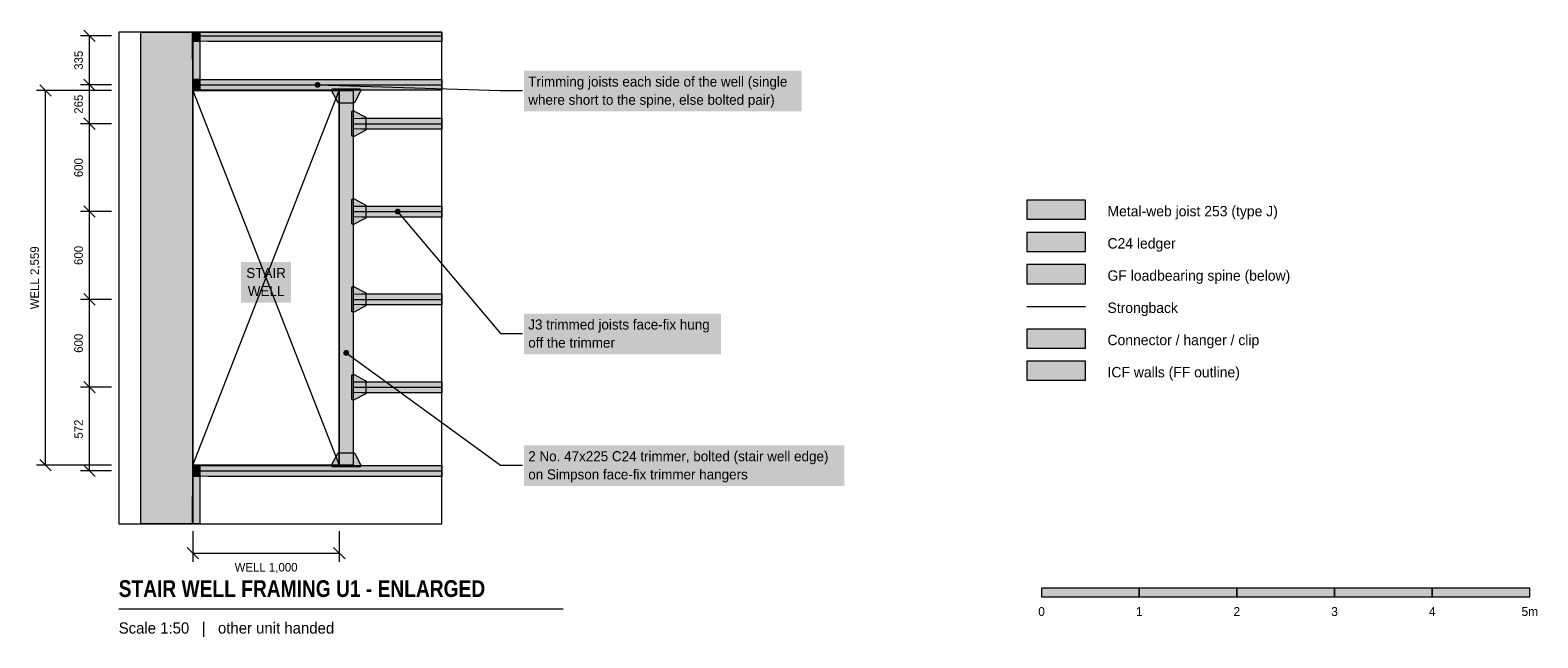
# Model space of a CAD drawing. Header units: millimetres. Extents: x -754 to 9538, y 537 to 4688.
import ezdxf
from ezdxf.enums import TextEntityAlignment as Align

# ---------------------------------------------------------------- set-up
doc = ezdxf.new("R2010")
doc.units = ezdxf.units.MM
doc.linetypes.add('DASHED', pattern=[1.524, 1.27, -0.254])
for name, color, linetype in [('FILL-C_595961', 7, 'Continuous'), ('FILL-C_B27326', 7, 'Continuous'), ('FILL-EPS', 7, 'Continuous'), ('FILL-INK', 7, 'Continuous'), ('FILL-LIGHT', 7, 'Continuous'), ('FILL-TIMBER', 7, 'Continuous'), ('FILL-TLS_BLUE', 7, 'Continuous'), ('FILL-WHITE', 7, 'Continuous'), ('LINE-C_735940', 7, 'Continuous'), ('LINE-C_B27326', 7, 'Continuous'), ('LINE-GREY', 7, 'Continuous'), ('LINE-INK', 7, 'Continuous'), ('LINE-RED-DASH', 7, 'DASHED'), ('LINE-STEEL_GREY', 7, 'Continuous'), ('LINE-STEEL_GREY-DASH', 7, 'DASHED'), ('LINE-TLS_BLUE', 7, 'Continuous'), ('TEXT-C_B27326', 7, 'Continuous'), ('TEXT-INK', 7, 'Continuous'), ('TEXT-STEEL_GREY', 7, 'Continuous'), ('TEXT-TLS_BLUE', 7, 'Continuous')]:
    doc.layers.add(name, color=color, linetype=linetype)
doc.styles.add('OpenSansCondensed-Bold', font='OpenSansCondensed-Bold.ttf')

msp = doc.modelspace()

# ---------------------------------------------------------------- hatches: boundary and pattern name
at = {"layer": 'FILL-C_595961', "true_color": 0x595961}
h = msp.add_hatch(color=251, dxfattribs=at)
h.dxf.hatch_style = 1
h.paths.add_polyline_path([(1353, 4190), (1352, 4190), (1351, 4190), (1350, 4191), (1349, 4191), (1348, 4192), (1348, 4192), (1347, 4193), (1346, 4194), (1346, 4194), (1345, 4195), (1305, 4270), (1305, 4271), (1304, 4272), (1304, 4273), (1304, 4274), (1304, 4275), (1304, 4277), (1304, 4278), (1304, 4279), (1304, 4280), (1305, 4281), (1305, 4282), (1306, 4283), (1306, 4283), (1307, 4284), (1308, 4285), (1308, 4285), (1309, 4286), (1310, 4286), (1311, 4287), (1312, 4287), (1313, 4287), (1314, 4287), (1492, 4287), (1493, 4287), (1494, 4287), (1495, 4287), (1496, 4286), (1497, 4286), (1498, 4285), (1498, 4285), (1499, 4284), (1500, 4283), (1500, 4283), (1501, 4282), (1501, 4281), (1502, 4280), (1502, 4279), (1502, 4278), (1502, 4277), (1502, 4275), (1502, 4274), (1502, 4273), (1502, 4272), (1501, 4271), (1501, 4270), (1461, 4195), (1460, 4194), (1460, 4194), (1459, 4193), (1458, 4192), (1458, 4192), (1457, 4191), (1456, 4191), (1455, 4190), (1454, 4190), (1453, 4190), (1452, 4190), (1354, 4190)])
h = msp.add_hatch(color=251, dxfattribs=at)
h.dxf.hatch_style = 1
h.paths.add_polyline_path([(1450, 3961), (1449, 3961), (1448, 3961), (1447, 3961), (1446, 3962), (1445, 3962), (1445, 3963), (1444, 3964), (1443, 3964), (1443, 3965), (1442, 3966), (1442, 3967), (1441, 3968), (1441, 3969), (1441, 3970), (1441, 3971), (1441, 4127), (1441, 4128), (1441, 4129), (1441, 4130), (1442, 4130), (1442, 4131), (1443, 4132), (1443, 4133), (1444, 4134), (1445, 4134), (1445, 4135), (1446, 4135), (1447, 4136), (1448, 4136), (1449, 4136), (1450, 4137), (1451, 4137), (1453, 4137), (1454, 4137), (1455, 4136), (1456, 4136), (1457, 4136), (1458, 4135), (1533, 4095), (1534, 4095), (1534, 4094), (1535, 4094), (1536, 4093), (1536, 4092), (1537, 4091), (1537, 4090), (1538, 4090), (1538, 4089), (1538, 4088), (1538, 4087), (1538, 4011), (1538, 4010), (1538, 4009), (1538, 4008), (1537, 4007), (1537, 4006), (1536, 4005), (1536, 4004), (1535, 4004), (1534, 4003), (1534, 4002), (1533, 4002), (1458, 3962), (1457, 3961), (1456, 3961), (1455, 3961), (1454, 3961), (1453, 3961), (1451, 3961)])
h = msp.add_hatch(color=251, dxfattribs=at)
h.dxf.hatch_style = 1
h.paths.add_polyline_path([(1450, 3361), (1449, 3361), (1448, 3361), (1447, 3361), (1446, 3362), (1445, 3362), (1445, 3363), (1444, 3364), (1443, 3364), (1443, 3365), (1442, 3366), (1442, 3367), (1441, 3368), (1441, 3369), (1441, 3370), (1441, 3371), (1441, 3527), (1441, 3528), (1441, 3529), (1441, 3530), (1442, 3530), (1442, 3531), (1443, 3532), (1443, 3533), (1444, 3534), (1445, 3534), (1445, 3535), (1446, 3535), (1447, 3536), (1448, 3536), (1449, 3536), (1450, 3537), (1451, 3537), (1453, 3537), (1454, 3537), (1455, 3536), (1456, 3536), (1457, 3536), (1458, 3535), (1533, 3495), (1534, 3495), (1534, 3494), (1535, 3494), (1536, 3493), (1536, 3492), (1537, 3491), (1537, 3490), (1538, 3490), (1538, 3489), (1538, 3488), (1538, 3487), (1538, 3411), (1538, 3410), (1538, 3409), (1538, 3408), (1537, 3407), (1537, 3406), (1536, 3405), (1536, 3404), (1535, 3404), (1534, 3403), (1534, 3402), (1533, 3402), (1458, 3362), (1457, 3361), (1456, 3361), (1455, 3361), (1454, 3361), (1453, 3361), (1451, 3361)])
h = msp.add_hatch(color=251, dxfattribs=at)
h.dxf.hatch_style = 1
h.paths.add_polyline_path([(1450, 2761), (1449, 2761), (1448, 2761), (1447, 2761), (1446, 2762), (1445, 2762), (1445, 2763), (1444, 2764), (1443, 2764), (1443, 2765), (1442, 2766), (1442, 2767), (1441, 2768), (1441, 2769), (1441, 2770), (1441, 2771), (1441, 2927), (1441, 2928), (1441, 2929), (1441, 2930), (1442, 2930), (1442, 2931), (1443, 2932), (1443, 2933), (1444, 2934), (1445, 2934), (1445, 2935), (1446, 2935), (1447, 2936), (1448, 2936), (1449, 2936), (1450, 2937), (1451, 2937), (1453, 2937), (1454, 2937), (1455, 2936), (1456, 2936), (1457, 2936), (1458, 2935), (1533, 2895), (1534, 2895), (1534, 2894), (1535, 2894), (1536, 2893), (1536, 2892), (1537, 2891), (1537, 2890), (1538, 2890), (1538, 2889), (1538, 2888), (1538, 2887), (1538, 2811), (1538, 2810), (1538, 2809), (1538, 2808), (1537, 2807), (1537, 2806), (1536, 2805), (1536, 2804), (1535, 2804), (1534, 2803), (1534, 2802), (1533, 2802), (1458, 2762), (1457, 2761), (1456, 2761), (1455, 2761), (1454, 2761), (1453, 2761), (1451, 2761)])
h = msp.add_hatch(color=251, dxfattribs=at)
h.dxf.hatch_style = 1
h.paths.add_polyline_path([(6050, 2516), (6450, 2516), (6450, 2646), (6050, 2646)])
h = msp.add_hatch(color=251, dxfattribs=at)
h.dxf.hatch_style = 1
h.paths.add_polyline_path([(1450, 2161), (1449, 2161), (1448, 2161), (1447, 2161), (1446, 2162), (1445, 2162), (1445, 2163), (1444, 2164), (1443, 2164), (1443, 2165), (1442, 2166), (1442, 2167), (1441, 2168), (1441, 2169), (1441, 2170), (1441, 2171), (1441, 2327), (1441, 2328), (1441, 2329), (1441, 2330), (1442, 2330), (1442, 2331), (1443, 2332), (1443, 2333), (1444, 2334), (1445, 2334), (1445, 2335), (1446, 2335), (1447, 2336), (1448, 2336), (1449, 2336), (1450, 2337), (1451, 2337), (1453, 2337), (1454, 2337), (1455, 2336), (1456, 2336), (1457, 2336), (1458, 2335), (1533, 2295), (1534, 2295), (1534, 2294), (1535, 2294), (1536, 2293), (1536, 2292), (1537, 2291), (1537, 2290), (1538, 2290), (1538, 2289), (1538, 2288), (1538, 2287), (1538, 2211), (1538, 2210), (1538, 2209), (1538, 2208), (1537, 2207), (1537, 2206), (1536, 2205), (1536, 2204), (1535, 2204), (1534, 2203), (1534, 2202), (1533, 2202), (1458, 2162), (1457, 2161), (1456, 2161), (1455, 2161), (1454, 2161), (1453, 2161), (1451, 2161)])
h = msp.add_hatch(color=251, dxfattribs=at)
h.dxf.hatch_style = 1
h.paths.add_polyline_path([(1313, 1704), (1312, 1704), (1311, 1704), (1310, 1704), (1309, 1705), (1308, 1705), (1308, 1706), (1307, 1707), (1306, 1707), (1306, 1708), (1305, 1709), (1305, 1710), (1304, 1711), (1304, 1712), (1304, 1713), (1304, 1714), (1304, 1716), (1304, 1717), (1304, 1718), (1304, 1719), (1305, 1720), (1305, 1720), (1345, 1795), (1346, 1796), (1346, 1797), (1347, 1798), (1348, 1798), (1348, 1799), (1349, 1800), (1350, 1800), (1351, 1800), (1352, 1801), (1353, 1801), (1354, 1801), (1452, 1801), (1453, 1801), (1454, 1801), (1455, 1800), (1456, 1800), (1457, 1800), (1458, 1799), (1458, 1798), (1459, 1798), (1460, 1797), (1460, 1796), (1461, 1795), (1501, 1720), (1501, 1720), (1502, 1719), (1502, 1718), (1502, 1717), (1502, 1716), (1502, 1714), (1502, 1713), (1502, 1712), (1502, 1711), (1501, 1710), (1501, 1709), (1500, 1708), (1500, 1707), (1499, 1707), (1498, 1706), (1498, 1705), (1497, 1705), (1496, 1704), (1495, 1704), (1494, 1704), (1493, 1704), (1492, 1704), (1314, 1704)])
at = {"layer": 'FILL-C_B27326', "true_color": 0xb27326}
h = msp.add_hatch(color=35, dxfattribs=at)
h.dxf.hatch_style = 1
h.paths.add_polyline_path([(1356, 4275), (1450, 4275), (1450, 1716), (1356, 1716)])
h = msp.add_hatch(color=35, dxfattribs=at)
h.dxf.hatch_style = 1
h.paths.add_polyline_path([(1423, 2483), (1422, 2489), (1420, 2493), (1417, 2498), (1413, 2501), (1408, 2503), (1403, 2503), (1398, 2503), (1393, 2501), (1389, 2498), (1386, 2493), (1384, 2489), (1383, 2483), (1384, 2478), (1386, 2473), (1389, 2469), (1393, 2466), (1398, 2464), (1403, 2463), (1408, 2464), (1413, 2466), (1417, 2469), (1420, 2473), (1422, 2478)])
at = {"layer": 'FILL-EPS', "true_color": 0xd9e8f7}
h = msp.add_hatch(color=254, dxfattribs=at)
h.dxf.hatch_style = 1
h.paths.add_polyline_path([(359, 4613), (359, 4675), (2056, 4675), (2056, 4611), (458, 4611)])
h = msp.add_hatch(color=254, dxfattribs=at)
h.dxf.hatch_style = 1
h.paths.add_polyline_path([(359, 4278), (359, 4350), (458, 4351), (2056, 4351), (2056, 4277), (458, 4277)])
h = msp.add_hatch(color=254, dxfattribs=at)
h.dxf.hatch_style = 1
h.paths.add_polyline_path([(1453, 4013), (1453, 4085), (1507, 4086), (2056, 4086), (2056, 4011), (1507, 4011)])
h = msp.add_hatch(color=254, dxfattribs=at)
h.dxf.hatch_style = 1
h.paths.add_polyline_path([(6050, 3396), (6450, 3396), (6450, 3526), (6050, 3526)])
h = msp.add_hatch(color=254, dxfattribs=at)
h.dxf.hatch_style = 1
h.paths.add_polyline_path([(1453, 3413), (1453, 3485), (1507, 3486), (2056, 3486), (2056, 3411), (1507, 3411)])
h = msp.add_hatch(color=254, dxfattribs=at)
h.dxf.hatch_style = 1
h.paths.add_polyline_path([(1453, 2813), (1453, 2885), (1507, 2886), (2056, 2886), (2056, 2811), (1507, 2811)])
h = msp.add_hatch(color=254, dxfattribs=at)
h.dxf.hatch_style = 1
h.paths.add_polyline_path([(1453, 2213), (1453, 2285), (1507, 2286), (2056, 2286), (2056, 2211), (1507, 2211)])
h = msp.add_hatch(color=254, dxfattribs=at)
h.dxf.hatch_style = 1
h.paths.add_polyline_path([(359, 1641), (359, 1713), (458, 1714), (2056, 1714), (2056, 1640), (458, 1640)])
at = {"layer": 'FILL-INK', "true_color": 0x14141a}
h = msp.add_hatch(color=250, dxfattribs=at)
h.dxf.hatch_style = 1
h.paths.add_polyline_path([(6150, 816), (6817, 816), (6817, 876), (6150, 876)])
h = msp.add_hatch(color=250, dxfattribs=at)
h.dxf.hatch_style = 1
h.paths.add_polyline_path([(7483, 816), (8150, 816), (8150, 876), (7483, 876)])
h = msp.add_hatch(color=250, dxfattribs=at)
h.dxf.hatch_style = 1
h.paths.add_polyline_path([(8817, 816), (9483, 816), (9483, 876), (8817, 876)])
at = {"layer": 'FILL-LIGHT', "true_color": 0xdedee0}
h = msp.add_hatch(color=254, dxfattribs=at)
h.dxf.hatch_style = 1
h.paths.add_polyline_path([(0, 4675), (356, 4675), (356, 1316), (0, 1316)])
h = msp.add_hatch(color=254, dxfattribs=at)
h.dxf.hatch_style = 1
h.paths.add_polyline_path([(6050, 2296), (6450, 2296), (6450, 2426), (6050, 2426)])
at = {"layer": 'FILL-TIMBER', "true_color": 0xedcc99}
h = msp.add_hatch(color=31, dxfattribs=at)
h.dxf.hatch_style = 1
h.paths.add_polyline_path([(354, 4667), (356, 4667), (356, 4489), (354, 4489)])
h = msp.add_hatch(color=31, dxfattribs=at)
h.dxf.hatch_style = 1
h.paths.add_polyline_path([(356, 4675), (403, 4675), (403, 4278), (356, 4278)])
h = msp.add_hatch(color=31, dxfattribs=at)
h.dxf.hatch_style = 1
h.paths.add_polyline_path([(359, 4675), (403, 4675), (403, 4611), (359, 4611)])
h = msp.add_hatch(color=31, dxfattribs=at)
h.dxf.hatch_style = 1
h.paths.add_polyline_path([(359, 4352), (403, 4352), (403, 4276), (359, 4276)])
h = msp.add_hatch(color=31, dxfattribs=at)
h.dxf.hatch_style = 1
h.paths.add_polyline_path([(6050, 3176), (6450, 3176), (6450, 3306), (6050, 3306)])
at = {"layer": 'FILL-TIMBER', "true_color": 0xe6dbcc}
h = msp.add_hatch(color=254, dxfattribs=at)
h.dxf.hatch_style = 1
h.paths.add_polyline_path([(6050, 2956), (6450, 2956), (6450, 3086), (6050, 3086)])
at = {"layer": 'FILL-TIMBER', "true_color": 0xedcc99}
h = msp.add_hatch(color=31, dxfattribs=at)
h.dxf.hatch_style = 1
h.paths.add_polyline_path([(356, 1713), (403, 1713), (403, 1316), (356, 1316)])
h = msp.add_hatch(color=31, dxfattribs=at)
h.dxf.hatch_style = 1
h.paths.add_polyline_path([(359, 1714), (403, 1714), (403, 1639), (359, 1639)])
h = msp.add_hatch(color=31, dxfattribs=at)
h.dxf.hatch_style = 1
h.paths.add_polyline_path([(354, 1502), (356, 1502), (356, 1324), (354, 1324)])
at = {"layer": 'FILL-TLS_BLUE', "true_color": 0x1a5999}
h = msp.add_hatch(color=154, dxfattribs=at)
h.dxf.hatch_style = 1
h.paths.add_polyline_path([(1227, 4314), (1227, 4319), (1225, 4324), (1221, 4328), (1217, 4331), (1212, 4333), (1207, 4334), (1202, 4333), (1197, 4331), (1193, 4328), (1190, 4324), (1188, 4319), (1187, 4314), (1188, 4309), (1190, 4304), (1193, 4300), (1197, 4297), (1202, 4295), (1207, 4294), (1212, 4295), (1217, 4297), (1221, 4300), (1225, 4304), (1227, 4309)])
h = msp.add_hatch(color=154, dxfattribs=at)
h.dxf.hatch_style = 1
h.paths.add_polyline_path([(1774, 3449), (1774, 3454), (1772, 3459), (1769, 3463), (1764, 3466), (1760, 3468), (1754, 3469), (1749, 3468), (1745, 3466), (1740, 3463), (1737, 3459), (1735, 3454), (1734, 3449), (1735, 3443), (1737, 3439), (1740, 3434), (1745, 3431), (1749, 3429), (1754, 3429), (1760, 3429), (1764, 3431), (1769, 3434), (1772, 3439), (1774, 3443)])
at = {"layer": 'FILL-WHITE', "true_color": 0xffffff}
h = msp.add_hatch(color=7, dxfattribs=at)
h.dxf.hatch_style = 1
h.paths.add_polyline_path([(2616, 4133), (4513, 4133), (4513, 4411), (2616, 4411)])
h = msp.add_hatch(color=7, dxfattribs=at)
h.dxf.hatch_style = 1
h.paths.add_polyline_path([(686, 2827), (1026, 2827), (1026, 3104), (686, 3104)])
h = msp.add_hatch(color=7, dxfattribs=at)
h.dxf.hatch_style = 1
h.paths.add_polyline_path([(2616, 2474), (3962, 2474), (3962, 2751), (2616, 2751)])
h = msp.add_hatch(color=7, dxfattribs=at)
h.dxf.hatch_style = 1
h.paths.add_polyline_path([(2616, 1574), (4804, 1574), (4804, 1851), (2616, 1851)])
h = msp.add_hatch(color=7, dxfattribs=at)
h.dxf.hatch_style = 1
h.paths.add_polyline_path([(6817, 816), (7483, 816), (7483, 876), (6817, 876)])
h = msp.add_hatch(color=7, dxfattribs=at)
h.dxf.hatch_style = 1
h.paths.add_polyline_path([(8150, 816), (8817, 816), (8817, 876), (8150, 876)])

# ---------------------------------------------------------------- linework, layer by layer
at = {"layer": 'LINE-C_735940', "lineweight": 5}
msp.add_lwpolyline([(6050, 2956), (6450, 2956), (6450, 3086), (6050, 3086)], close=True, dxfattribs=at)
at = {"layer": 'LINE-C_B27326', "lineweight": 5}
for p, q in [((1403, 2483), (2456, 1716)), ((2456, 1716), (2606, 1716))]:
    msp.add_line(p, q, dxfattribs=at)
for points in [[(354, 4667), (356, 4667), (356, 4489), (354, 4489)], [(356, 4675), (403, 4675), (403, 4278), (356, 4278)], [(359, 4675), (403, 4675), (403, 4611), (359, 4611)], [(359, 4352), (403, 4352), (403, 4276), (359, 4276)], [(1356, 4275), (1450, 4275), (1450, 1716), (1356, 1716)], [(6050, 3176), (6450, 3176), (6450, 3306), (6050, 3306)], [(356, 1713), (403, 1713), (403, 1316), (356, 1316)], [(359, 1714), (403, 1714), (403, 1639), (359, 1639)], [(354, 1502), (356, 1502), (356, 1324), (354, 1324)]]:
    msp.add_lwpolyline(points, close=True, dxfattribs=at)
at = {"layer": 'LINE-GREY', "lineweight": 5}
for points in [[(0, 4675), (356, 4675), (356, 1316), (0, 1316)], [(6050, 2296), (6450, 2296), (6450, 2426), (6050, 2426)]]:
    msp.add_lwpolyline(points, close=True, dxfattribs=at)
at = {"layer": 'LINE-INK', "lineweight": 5}
for p, q in [((-200, 4649), (-410, 4649)), ((-311, 4610), (-389, 4688)), ((-350, 1677), (-350, 4649)), ((-311, 4275), (-389, 4353)), ((-200, 4275), (-710, 4275)), ((-611, 4236), (-689, 4314)), ((-650, 1716), (-650, 4275)), ((-200, 4314), (-410, 4314)), ((-200, 4049), (-410, 4049)), ((-311, 4010), (-389, 4088)), ((-200, 3449), (-410, 3449)), ((-311, 3410), (-389, 3488)), ((-311, 2810), (-389, 2888)), ((-200, 2849), (-410, 2849)), ((-311, 2210), (-389, 2288)), ((-200, 2249), (-410, 2249)), ((-611, 1677), (-689, 1755)), ((-200, 1716), (-710, 1716)), ((-200, 1677), (-410, 1677)), ((-311, 1638), (-389, 1716)), ((356, 1266), (356, 1056)), ((1356, 1266), (1356, 1056)), ((317, 1155), (395, 1077)), ((1317, 1155), (1395, 1077)), ((356, 1116), (1356, 1116)), ((-150, 736), (2884, 736))]:
    msp.add_line(p, q, dxfattribs=at)
for points in [[(1353, 4190), (1352, 4190), (1351, 4190), (1350, 4191), (1349, 4191), (1348, 4192), (1348, 4192), (1347, 4193), (1346, 4194), (1346, 4194), (1345, 4195), (1305, 4270), (1305, 4271), (1304, 4272), (1304, 4273), (1304, 4274), (1304, 4275), (1304, 4277), (1304, 4278), (1304, 4279), (1304, 4280), (1305, 4281), (1305, 4282), (1306, 4283), (1306, 4283), (1307, 4284), (1308, 4285), (1308, 4285), (1309, 4286), (1310, 4286), (1311, 4287), (1312, 4287), (1313, 4287), (1314, 4287), (1492, 4287), (1493, 4287), (1494, 4287), (1495, 4287), (1496, 4286), (1497, 4286), (1498, 4285), (1498, 4285), (1499, 4284), (1500, 4283), (1500, 4283), (1501, 4282), (1501, 4281), (1502, 4280), (1502, 4279), (1502, 4278), (1502, 4277), (1502, 4275), (1502, 4274), (1502, 4273), (1502, 4272), (1501, 4271), (1501, 4270), (1461, 4195), (1460, 4194), (1460, 4194), (1459, 4193), (1458, 4192), (1458, 4192), (1457, 4191), (1456, 4191), (1455, 4190), (1454, 4190), (1453, 4190), (1452, 4190), (1354, 4190)], [(1450, 3961), (1449, 3961), (1448, 3961), (1447, 3961), (1446, 3962), (1445, 3962), (1445, 3963), (1444, 3964), (1443, 3964), (1443, 3965), (1442, 3966), (1442, 3967), (1441, 3968), (1441, 3969), (1441, 3970), (1441, 3971), (1441, 4127), (1441, 4128), (1441, 4129), (1441, 4130), (1442, 4130), (1442, 4131), (1443, 4132), (1443, 4133), (1444, 4134), (1445, 4134), (1445, 4135), (1446, 4135), (1447, 4136), (1448, 4136), (1449, 4136), (1450, 4137), (1451, 4137), (1453, 4137), (1454, 4137), (1455, 4136), (1456, 4136), (1457, 4136), (1458, 4135), (1533, 4095), (1534, 4095), (1534, 4094), (1535, 4094), (1536, 4093), (1536, 4092), (1537, 4091), (1537, 4090), (1538, 4090), (1538, 4089), (1538, 4088), (1538, 4087), (1538, 4011), (1538, 4010), (1538, 4009), (1538, 4008), (1537, 4007), (1537, 4006), (1536, 4005), (1536, 4004), (1535, 4004), (1534, 4003), (1534, 4002), (1533, 4002), (1458, 3962), (1457, 3961), (1456, 3961), (1455, 3961), (1454, 3961), (1453, 3961), (1451, 3961)], [(1450, 3361), (1449, 3361), (1448, 3361), (1447, 3361), (1446, 3362), (1445, 3362), (1445, 3363), (1444, 3364), (1443, 3364), (1443, 3365), (1442, 3366), (1442, 3367), (1441, 3368), (1441, 3369), (1441, 3370), (1441, 3371), (1441, 3527), (1441, 3528), (1441, 3529), (1441, 3530), (1442, 3530), (1442, 3531), (1443, 3532), (1443, 3533), (1444, 3534), (1445, 3534), (1445, 3535), (1446, 3535), (1447, 3536), (1448, 3536), (1449, 3536), (1450, 3537), (1451, 3537), (1453, 3537), (1454, 3537), (1455, 3536), (1456, 3536), (1457, 3536), (1458, 3535), (1533, 3495), (1534, 3495), (1534, 3494), (1535, 3494), (1536, 3493), (1536, 3492), (1537, 3491), (1537, 3490), (1538, 3490), (1538, 3489), (1538, 3488), (1538, 3487), (1538, 3411), (1538, 3410), (1538, 3409), (1538, 3408), (1537, 3407), (1537, 3406), (1536, 3405), (1536, 3404), (1535, 3404), (1534, 3403), (1534, 3402), (1533, 3402), (1458, 3362), (1457, 3361), (1456, 3361), (1455, 3361), (1454, 3361), (1453, 3361), (1451, 3361)], [(1450, 2761), (1449, 2761), (1448, 2761), (1447, 2761), (1446, 2762), (1445, 2762), (1445, 2763), (1444, 2764), (1443, 2764), (1443, 2765), (1442, 2766), (1442, 2767), (1441, 2768), (1441, 2769), (1441, 2770), (1441, 2771), (1441, 2927), (1441, 2928), (1441, 2929), (1441, 2930), (1442, 2930), (1442, 2931), (1443, 2932), (1443, 2933), (1444, 2934), (1445, 2934), (1445, 2935), (1446, 2935), (1447, 2936), (1448, 2936), (1449, 2936), (1450, 2937), (1451, 2937), (1453, 2937), (1454, 2937), (1455, 2936), (1456, 2936), (1457, 2936), (1458, 2935), (1533, 2895), (1534, 2895), (1534, 2894), (1535, 2894), (1536, 2893), (1536, 2892), (1537, 2891), (1537, 2890), (1538, 2890), (1538, 2889), (1538, 2888), (1538, 2887), (1538, 2811), (1538, 2810), (1538, 2809), (1538, 2808), (1537, 2807), (1537, 2806), (1536, 2805), (1536, 2804), (1535, 2804), (1534, 2803), (1534, 2802), (1533, 2802), (1458, 2762), (1457, 2761), (1456, 2761), (1455, 2761), (1454, 2761), (1453, 2761), (1451, 2761)], [(6050, 2516), (6450, 2516), (6450, 2646), (6050, 2646)], [(1450, 2161), (1449, 2161), (1448, 2161), (1447, 2161), (1446, 2162), (1445, 2162), (1445, 2163), (1444, 2164), (1443, 2164), (1443, 2165), (1442, 2166), (1442, 2167), (1441, 2168), (1441, 2169), (1441, 2170), (1441, 2171), (1441, 2327), (1441, 2328), (1441, 2329), (1441, 2330), (1442, 2330), (1442, 2331), (1443, 2332), (1443, 2333), (1444, 2334), (1445, 2334), (1445, 2335), (1446, 2335), (1447, 2336), (1448, 2336), (1449, 2336), (1450, 2337), (1451, 2337), (1453, 2337), (1454, 2337), (1455, 2336), (1456, 2336), (1457, 2336), (1458, 2335), (1533, 2295), (1534, 2295), (1534, 2294), (1535, 2294), (1536, 2293), (1536, 2292), (1537, 2291), (1537, 2290), (1538, 2290), (1538, 2289), (1538, 2288), (1538, 2287), (1538, 2211), (1538, 2210), (1538, 2209), (1538, 2208), (1537, 2207), (1537, 2206), (1536, 2205), (1536, 2204), (1535, 2204), (1534, 2203), (1534, 2202), (1533, 2202), (1458, 2162), (1457, 2161), (1456, 2161), (1455, 2161), (1454, 2161), (1453, 2161), (1451, 2161)], [(1313, 1704), (1312, 1704), (1311, 1704), (1310, 1704), (1309, 1705), (1308, 1705), (1308, 1706), (1307, 1707), (1306, 1707), (1306, 1708), (1305, 1709), (1305, 1710), (1304, 1711), (1304, 1712), (1304, 1713), (1304, 1714), (1304, 1716), (1304, 1717), (1304, 1718), (1304, 1719), (1305, 1720), (1305, 1720), (1345, 1795), (1346, 1796), (1346, 1797), (1347, 1798), (1348, 1798), (1348, 1799), (1349, 1800), (1350, 1800), (1351, 1800), (1352, 1801), (1353, 1801), (1354, 1801), (1452, 1801), (1453, 1801), (1454, 1801), (1455, 1800), (1456, 1800), (1457, 1800), (1458, 1799), (1458, 1798), (1459, 1798), (1460, 1797), (1460, 1796), (1461, 1795), (1501, 1720), (1501, 1720), (1502, 1719), (1502, 1718), (1502, 1717), (1502, 1716), (1502, 1714), (1502, 1713), (1502, 1712), (1502, 1711), (1501, 1710), (1501, 1709), (1500, 1708), (1500, 1707), (1499, 1707), (1498, 1706), (1498, 1705), (1497, 1705), (1496, 1704), (1495, 1704), (1494, 1704), (1493, 1704), (1492, 1704), (1314, 1704)], [(6150, 816), (6817, 816), (6817, 876), (6150, 876)], [(6817, 816), (7483, 816), (7483, 876), (6817, 876)], [(7483, 816), (8150, 816), (8150, 876), (7483, 876)], [(8150, 816), (8817, 816), (8817, 876), (8150, 876)], [(8817, 816), (9483, 816), (9483, 876), (8817, 876)]]:
    msp.add_lwpolyline(points, close=True, dxfattribs=at)
at = {"layer": 'LINE-RED-DASH', "lineweight": 5}
msp.add_line((6050, 2801), (6450, 2801), dxfattribs=at)
at = {"layer": 'LINE-STEEL_GREY', "lineweight": 5}
for p, q in [((356, 1716), (1356, 4275)), ((356, 4275), (1356, 1716))]:
    msp.add_line(p, q, dxfattribs=at)
msp.add_lwpolyline([(-150, 1316), (2056, 1316), (2056, 4675), (-150, 4675)], close=True, dxfattribs=at)
at = {"layer": 'LINE-STEEL_GREY-DASH', "lineweight": 5}
msp.add_lwpolyline([(356, 1716), (356, 4275), (1356, 4275), (1356, 1716)], close=True, dxfattribs=at)
at = {"layer": 'LINE-TLS_BLUE', "lineweight": 5}
for p, q in [((359, 4649), (2056, 4649)), ((359, 4314), (2056, 4314)), ((1207, 4314), (2456, 4275)), ((2456, 4275), (2606, 4275)), ((1453, 4049), (2056, 4049)), ((1453, 3449), (2056, 3449)), ((1754, 3449), (2456, 2616)), ((1453, 2849), (2056, 2849)), ((2456, 2616), (2606, 2616)), ((1453, 2249), (2056, 2249)), ((359, 1677), (2056, 1677))]:
    msp.add_line(p, q, dxfattribs=at)
for points in [[(359, 4613), (359, 4675), (2056, 4675), (2056, 4611), (458, 4611)], [(359, 4278), (359, 4350), (458, 4351), (2056, 4351), (2056, 4277), (458, 4277)], [(1453, 4013), (1453, 4085), (1507, 4086), (2056, 4086), (2056, 4011), (1507, 4011)], [(6050, 3396), (6450, 3396), (6450, 3526), (6050, 3526)], [(1453, 3413), (1453, 3485), (1507, 3486), (2056, 3486), (2056, 3411), (1507, 3411)], [(1453, 2813), (1453, 2885), (1507, 2886), (2056, 2886), (2056, 2811), (1507, 2811)], [(1453, 2213), (1453, 2285), (1507, 2286), (2056, 2286), (2056, 2211), (1507, 2211)], [(359, 1641), (359, 1713), (458, 1714), (2056, 1714), (2056, 1640), (458, 1640)]]:
    msp.add_lwpolyline(points, close=True, dxfattribs=at)

# ---------------------------------------------------------------- texts
at = {"layer": 'TEXT-C_B27326'}
for s, p in [('2 No. 47x225 C24 trimmer, bolted (stair well edge)', (2646, 1743)), ('on Simpson face-fix trimmer hangers', (2646, 1619))]:
    msp.add_text(s, height=68.58, dxfattribs=at).set_placement(p)
at = {"layer": 'TEXT-INK'}
for s, p in [('335', (-395, 4482)), ('265', (-395, 4182)), ('600', (-395, 3749)), ('WELL 2,559', (-695, 2996)), ('600', (-395, 3149)), ('600', (-395, 2549)), ('572', (-395, 1963))]:
    msp.add_text(s, height=58.4, rotation=90, dxfattribs=at).set_placement(p, align=Align.CENTER)
for s, height, p in [('Metal-web joist 253 (type J)', 71.12, (6600, 3416)), ('C24 ledger', 71.1, (6600, 3196)), ('GF loadbearing spine (below)', 71.12, (6600, 2976)), ('Strongback', 71.1, (6600, 2756)), ('Connector / hanger / clip', 71.12, (6600, 2536)), ('ICF walls (FF outline)', 71.12, (6600, 2316))]:
    msp.add_text(s, height=height, dxfattribs=at).set_placement(p)
for s, height, p in [('WELL 1,000', 58.4, (856, 990)), ('0', 61, (6150, 686)), ('1', 61, (6817, 686)), ('2', 61, (7483, 686)), ('3', 61, (8150, 686)), ('4', 61, (8817, 686)), ('5m', 61, (9483, 686))]:
    msp.add_text(s, height=height, dxfattribs=at).set_placement(p, align=Align.CENTER)
at = {"layer": 'TEXT-INK', "style": 'OpenSansCondensed-Bold'}
msp.add_text('STAIR WELL FRAMING U1 - ENLARGED', height=114.3, dxfattribs=at).set_placement((-150, 816))
at = {"layer": 'TEXT-STEEL_GREY'}
for s, p in [('STAIR', (856, 2995)), ('WELL', (856, 2872))]:
    msp.add_text(s, height=68.6, dxfattribs=at).set_placement(p, align=Align.CENTER)
msp.add_text('Scale 1:50   |   other unit handed', height=76.2, dxfattribs=at).set_placement((-150, 566))
at = {"layer": 'TEXT-TLS_BLUE'}
for s, p in [('Trimming joists each side of the well (single', (2646, 4302)), ('where short to the spine, else bolted pair)', (2646, 4178)), ('J3 trimmed joists face-fix hung', (2646, 2643)), ('off the trimmer', (2646, 2519))]:
    msp.add_text(s, height=68.58, dxfattribs=at).set_placement(p)

doc.saveas('drawing.dxf')
